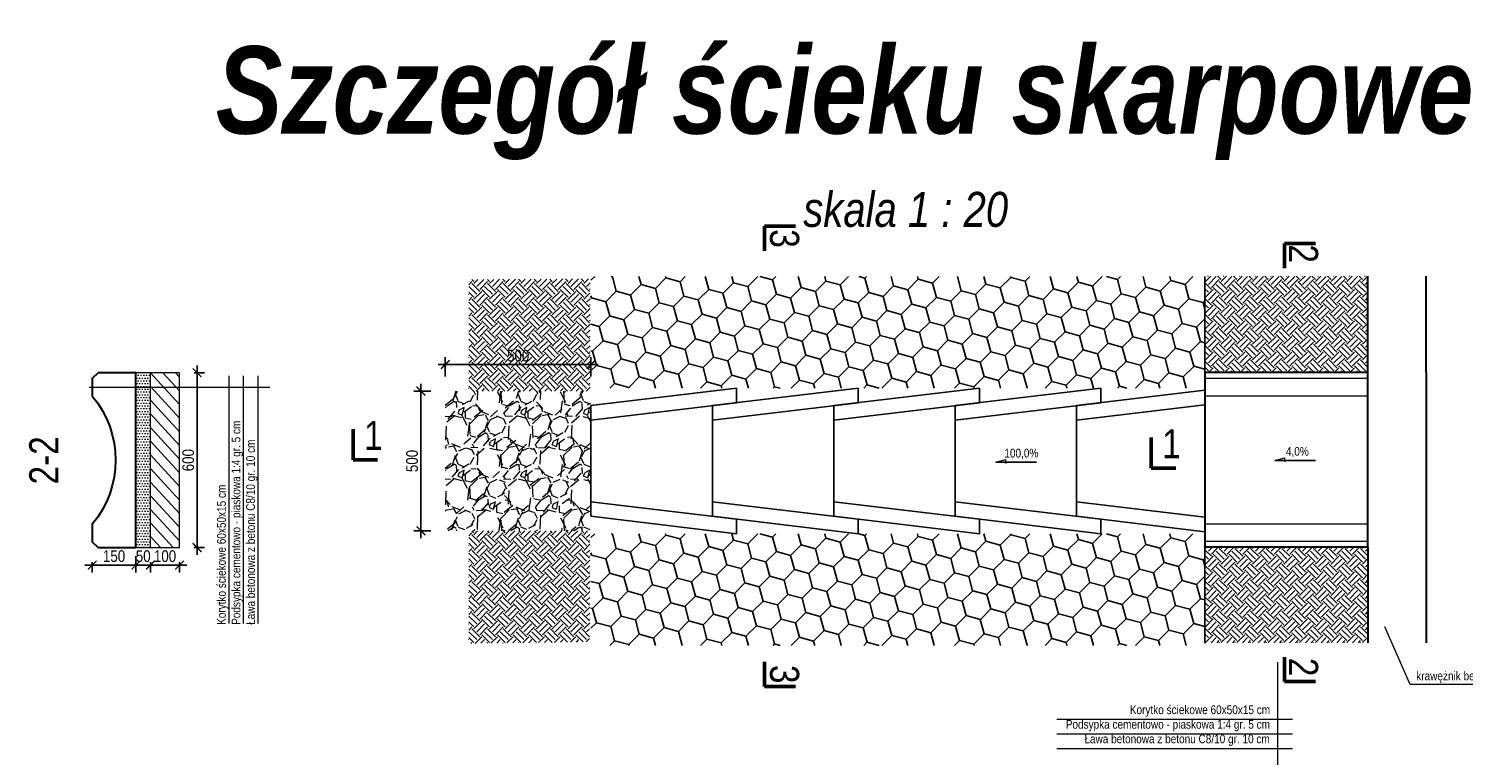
# Model space of a CAD drawing. Header units: metres. Extents: x 45702 to 45878, y -49323 to -49219.
# Tile 34 of 35: x 45870.39 to 45875.31, y -49301.27 to -49298.77. Entities that reach past the tile are written whole.
import ezdxf

# ---------------------------------------------------------------- set-up
doc = ezdxf.new("R2010")
doc.units = ezdxf.units.M
for name, color, linetype, lineweight in [('_wymiary', 7, 'Continuous', 13), ('konstrukcja', 7, 'Continuous', 9), ('KRAWĘŻNIK', 7, 'Continuous', 50), ('wypełnienie', 100, 'Continuous', 9)]:
    doc.layers.add(name, color=color, linetype=linetype, lineweight=lineweight)
for name, color, linetype in [('C-DROGI-PRZEKROJE-WIDOKI', 7, 'Continuous'), ('Szczegóły', 7, 'Continuous'), ('wymiarowanie', 7, 'Continuous')]:
    doc.layers.add(name, color=color, linetype=linetype)
doc.styles.add('arial_ce', font='arial.ttf')
doc.styles.add('znakn', font='ARIALN.TTF')
doc.dimstyles.new('S20_T2.50_[cm]', dxfattribs={"dimtxt": 0.05, "dimasz": 0.03, "dimexe": 0.025, "dimexo": 0.05, "dimgap": 0.01, "dimtad": 1, "dimdec": 0, "dimlfac": 100, "dimrnd": 0.01, "dimzin": 0, "dimdsep": 46, "dimtxsty": 'znakn', "dimblk": 'ARCHTICK', "dimcen": -0.03, "dimdle": 0.025, "dimclrd": 256, "dimclre": 256, "dimclrt": 7, "dimadec": 0, "dimazin": 0, "dimtfac": 1, "dimtdec": 0, "dimtix": 1, "dimtmove": 2, "dimatfit": 3, "dimfxl": 0.05, "dimfxlon": 1, "dimtolj": 1, "dimtzin": 0, "dimarcsym": 0})

# ---------------------------------------------------------------- blocks, each defined once
blk = doc.blocks.new('_ArchTick')
at = {"color": 0, "linetype": 'ByBlock', "const_width": 0.15}
blk.add_lwpolyline([(-0.5, -0.5), (0.5, 0.5)], dxfattribs=at)
blk = doc.blocks.new('*D929')
at = {"layer": '_wymiary', "lineweight": -2, "ltscale": 0.5, "transparency": 16777216}
for p, q in [((45870.78349202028, -49300.61254102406), (45870.58349202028, -49300.61254102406)), ((45870.60849202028, -49300.60254102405), (45870.60849202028, -49300.63754102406)), ((45870.75849202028, -49300.58254102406), (45870.75849202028, -49300.63754102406))]:
    blk.add_line(p, q, dxfattribs=at)
at = {"layer": 'Defpoints', "color": 0, "ltscale": 0.5, "transparency": 16777216}
for p in [(45870.60849202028, -49300.55254102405), (45870.75849202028, -49300.53254102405), (45870.60849202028, -49300.61254102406)]:
    blk.add_point(p, dxfattribs=at)
at = {"layer": '_wymiary', "lineweight": -2, "ltscale": 0.5, "transparency": 16777216, "xscale": 0.03, "yscale": 0.03, "zscale": 0.03, "rotation": 180}
blk.add_blockref('_ArchTick', (45870.60849202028, -49300.61254102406), dxfattribs=at)
at = {"layer": '_wymiary', "lineweight": -2, "ltscale": 0.5, "transparency": 16777216, "xscale": 0.03, "yscale": 0.03, "zscale": 0.03}
blk.add_blockref('_ArchTick', (45870.75849202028, -49300.61254102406), dxfattribs=at)
at = {"layer": '_wymiary', "color": 7, "ltscale": 0.5, "transparency": 16777216, "insert": (45870.68349202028, -49300.58211810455), "char_height": 0.04, "attachment_point": 5, "style": 'znakn'}
blk.add_mtext('\\A1;150', dxfattribs=at)
blk = doc.blocks.new('*D930')
at = {"layer": '_wymiary', "lineweight": -2, "ltscale": 0.5, "transparency": 16777216}
for p, q in [((45870.75849202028, -49300.60254102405), (45870.75849202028, -49300.63754102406)), ((45870.80849202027, -49300.61254102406), (45870.75849202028, -49300.61254102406)), ((45870.80849202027, -49300.60254102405), (45870.80849202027, -49300.63754102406))]:
    blk.add_line(p, q, dxfattribs=at)
at = {"layer": 'Defpoints', "color": 0, "ltscale": 0.5, "transparency": 16777216}
for p in [(45870.75849202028, -49300.55254102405), (45870.80849202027, -49300.55254102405), (45870.75849202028, -49300.61254102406)]:
    blk.add_point(p, dxfattribs=at)
at = {"layer": '_wymiary', "color": 7, "ltscale": 0.5, "transparency": 16777216, "insert": (45870.78349202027, -49300.58211810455), "char_height": 0.04, "attachment_point": 5, "style": 'znakn'}
blk.add_mtext('\\A1;50', dxfattribs=at)
blk = doc.blocks.new('*D931')
at = {"layer": '_wymiary', "lineweight": -2, "ltscale": 0.5, "transparency": 16777216}
for p, q in [((45870.93349202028, -49300.61254102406), (45870.78349202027, -49300.61254102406)), ((45870.80849202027, -49300.60254102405), (45870.80849202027, -49300.63754102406)), ((45870.90849202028, -49300.60254102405), (45870.90849202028, -49300.63754102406))]:
    blk.add_line(p, q, dxfattribs=at)
at = {"layer": 'Defpoints', "color": 0, "ltscale": 0.5, "transparency": 16777216}
for p in [(45870.80849202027, -49300.55254102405), (45870.90849202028, -49300.55254102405), (45870.80849202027, -49300.61254102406)]:
    blk.add_point(p, dxfattribs=at)
at = {"layer": '_wymiary', "lineweight": -2, "ltscale": 0.5, "transparency": 16777216, "xscale": 0.03, "yscale": 0.03, "zscale": 0.03, "rotation": 180}
blk.add_blockref('_ArchTick', (45870.80849202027, -49300.61254102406), dxfattribs=at)
at = {"layer": '_wymiary', "lineweight": -2, "ltscale": 0.5, "transparency": 16777216, "xscale": 0.03, "yscale": 0.03, "zscale": 0.03}
blk.add_blockref('_ArchTick', (45870.90849202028, -49300.61254102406), dxfattribs=at)
at = {"layer": '_wymiary', "color": 7, "ltscale": 0.5, "transparency": 16777216, "insert": (45870.85849202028, -49300.58211810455), "char_height": 0.04, "attachment_point": 5, "style": 'znakn'}
blk.add_mtext('\\A1;100', dxfattribs=at)
blk = doc.blocks.new('*D932')
at = {"layer": '_wymiary', "lineweight": -2, "ltscale": 0.5, "transparency": 16777216}
for p, q in [((45870.96849202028, -49299.92754102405), (45870.96849202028, -49300.57754102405)), ((45870.95849202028, -49299.95254102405), (45870.99349202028, -49299.95254102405)), ((45870.95849202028, -49300.55254102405), (45870.99349202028, -49300.55254102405))]:
    blk.add_line(p, q, dxfattribs=at)
at = {"layer": 'Defpoints', "color": 0, "ltscale": 0.5, "transparency": 16777216}
for p in [(45870.90849202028, -49299.95254102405), (45870.90849202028, -49300.55254102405), (45870.96849202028, -49300.55254102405)]:
    blk.add_point(p, dxfattribs=at)
at = {"layer": '_wymiary', "lineweight": -2, "ltscale": 0.5, "transparency": 16777216, "xscale": 0.03, "yscale": 0.03, "zscale": 0.03}
for p, rotation in [((45870.96849202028, -49299.95254102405), 90), ((45870.96849202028, -49300.55254102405), 270)]:
    blk.add_blockref('_ArchTick', p, dxfattribs=dict(at, rotation=rotation))
at = {"layer": '_wymiary', "color": 7, "ltscale": 0.5, "transparency": 16777216, "insert": (45870.93806910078, -49300.25254102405), "char_height": 0.04, "attachment_point": 5, "rotation": 90, "style": 'znakn'}
blk.add_mtext('\\A1;600', dxfattribs=at)
blk = doc.blocks.new('*D927')
at = {"layer": '_wymiary', "lineweight": -2, "ltscale": 0.5, "transparency": 16777216}
for p, q in [((45871.79550214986, -49299.92419321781), (45872.34550214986, -49299.92419321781)), ((45871.82050214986, -49299.96528960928), (45871.82050214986, -49299.89919321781)), ((45872.32050214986, -49299.96528960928), (45872.32050214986, -49299.89919321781))]:
    blk.add_line(p, q, dxfattribs=at)
at = {"layer": 'Defpoints', "color": 0, "ltscale": 0.5, "transparency": 16777216}
for p in [(45872.32050214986, -49299.92419321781), (45871.82050214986, -49300.01528960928), (45872.32050214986, -49300.01528960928)]:
    blk.add_point(p, dxfattribs=at)
at = {"layer": '_wymiary', "lineweight": -2, "ltscale": 0.5, "transparency": 16777216, "xscale": 0.03, "yscale": 0.03, "zscale": 0.03, "rotation": 180}
blk.add_blockref('_ArchTick', (45871.82050214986, -49299.92419321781), dxfattribs=at)
at = {"layer": '_wymiary', "lineweight": -2, "ltscale": 0.5, "transparency": 16777216, "xscale": 0.03, "yscale": 0.03, "zscale": 0.03}
blk.add_blockref('_ArchTick', (45872.32050214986, -49299.92419321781), dxfattribs=at)
at = {"layer": '_wymiary', "color": 7, "ltscale": 0.5, "transparency": 16777216, "insert": (45872.07050214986, -49299.8937702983), "char_height": 0.04, "attachment_point": 5, "style": 'znakn'}
blk.add_mtext('\\A1;500', dxfattribs=at)
blk = doc.blocks.new('*D928')
at = {"layer": '_wymiary', "lineweight": -2, "ltscale": 0.5, "transparency": 16777216}
for p, q in [((45871.77050214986, -49300.01528960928), (45871.71196326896, -49300.01528960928)), ((45871.73696326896, -49300.52028960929), (45871.73696326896, -49299.99028960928)), ((45871.77050214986, -49300.49528960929), (45871.71196326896, -49300.49528960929))]:
    blk.add_line(p, q, dxfattribs=at)
at = {"layer": 'Defpoints', "color": 0, "ltscale": 0.5, "transparency": 16777216}
for p in [(45871.73696326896, -49300.01528960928), (45871.82050214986, -49300.01528960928), (45871.82050214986, -49300.49528960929)]:
    blk.add_point(p, dxfattribs=at)
at = {"layer": '_wymiary', "lineweight": -2, "ltscale": 0.5, "transparency": 16777216, "xscale": 0.03, "yscale": 0.03, "zscale": 0.03}
for p, rotation in [((45871.73696326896, -49300.01528960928), 90), ((45871.73696326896, -49300.49528960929), 270)]:
    blk.add_blockref('_ArchTick', p, dxfattribs=dict(at, rotation=rotation))
at = {"layer": '_wymiary', "color": 7, "ltscale": 0.5, "transparency": 16777216, "insert": (45871.70654034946, -49300.25528960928), "char_height": 0.04, "attachment_point": 5, "rotation": 90, "style": 'znakn'}
blk.add_mtext('\\A1;500', dxfattribs=at)

msp = doc.modelspace()

# ---------------------------------------------------------------- hatches: boundary and pattern name
h = msp.add_hatch()
h.set_pattern_fill('HONEY', color=256, scale=0.016, angle=45, style=0)
h.set_pattern_definition([(44.99999999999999, (45739.45206949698, -49192.22122825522), (0.02277301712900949, 0.08499005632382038), [0.0508, -0.1016]), (165, (45739.45206949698, -49192.22122825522), (-0.08499005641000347, -0.02277301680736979), [0.0508, -0.1016]), (105, (45739.45206949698, -49192.22122825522), (-0.06221703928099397, 0.06221703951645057), [-0.1016, 0.0508])])
h.paths.add_polyline_path([(45874.42750791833, -49299.62233962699), (45874.42750791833, -49300.00528960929), (45872.32050214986, -49300.00528960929), (45872.32050214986, -49299.62233962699)])
h = msp.add_hatch()
h.set_pattern_fill('HONEY', color=256, scale=0.016, angle=45, style=0)
h.set_pattern_definition([(44.99999999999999, (45739.45206949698, -49193.10417823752), (0.02277301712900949, 0.08499005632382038), [0.0508, -0.1016]), (165, (45739.45206949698, -49193.10417823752), (-0.08499005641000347, -0.02277301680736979), [0.0508, -0.1016]), (105, (45739.45206949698, -49193.10417823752), (-0.06221703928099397, 0.06221703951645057), [-0.1016, 0.0508])])
h.paths.add_polyline_path([(45874.42750791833, -49300.50528960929), (45874.42750791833, -49300.88823959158), (45872.32050214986, -49300.88823959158), (45872.32050214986, -49300.50528960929)])
at = {"layer": 'konstrukcja'}
h = msp.add_hatch(dxfattribs=at)
h.set_pattern_fill('DOTS', color=256, scale=0.006, angle=180)
h.set_pattern_definition([(180, (45867.8087674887, -49305.07610451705), (-0.004762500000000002, -0.009524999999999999), [0, -0.009524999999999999])])
h.paths.add_polyline_path([(45870.75849202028, -49300.55254102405), (45870.80849202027, -49300.55254102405), (45870.80849202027, -49299.95254102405), (45870.75849202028, -49299.95254102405)])
at = {"layer": 'wypełnienie'}
h = msp.add_hatch(dxfattribs=at)
h.set_pattern_fill('EARTH', color=256, scale=0.006, angle=45, style=0)
h.set_pattern_definition([(45, (0, 0), (3.469446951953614e-18, 0.05388153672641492), [0.0381, -0.0381]), (45, (-0.0101027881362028, 0.0101027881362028), (3.469446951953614e-18, 0.05388153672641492), [0.0381, -0.0381]), (45, (-0.0202055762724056, 0.0202055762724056), (3.469446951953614e-18, 0.05388153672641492), [0.0381, -0.0381]), (135, (-0.0202055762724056, 0.02694076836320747), (-0.05388153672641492, 3.469446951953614e-18), [0.0381, -0.0381]), (135, (-0.0101027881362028, 0.03704355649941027), (-0.05388153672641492, 3.469446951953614e-18), [0.0381, -0.0381]), (135, (3.469446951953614e-18, 0.04714634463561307), (-0.05388153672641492, 3.469446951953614e-18), [0.0381, -0.0381])])
h.paths.add_polyline_path([(45871.90069170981, -49300.01528960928), (45872.31712865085, -49300.01528960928), (45872.31769190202, -49299.6299768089), (45871.90069170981, -49299.63228688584)])
h.paths.add_polyline_path([(45872.3164269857, -49300.49528960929), (45871.90069170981, -49300.49528960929), (45871.90069170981, -49300.8816627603), (45872.3158699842, -49300.8763270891)])
h = msp.add_hatch(dxfattribs=at)
h.set_pattern_fill('EARTH', color=256, scale=0.006, angle=45, style=0)
h.set_pattern_definition([(44.99999999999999, (45739.53048206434, -49192.21966004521), (3.552713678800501e-18, 0.05388153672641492), [0.03809999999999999, -0.03809999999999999]), (44.99999999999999, (45739.5203792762, -49192.20955725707), (3.552713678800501e-18, 0.05388153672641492), [0.03809999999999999, -0.03809999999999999]), (44.99999999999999, (45739.51027648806, -49192.19945446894), (3.552713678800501e-18, 0.05388153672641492), [0.03809999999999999, -0.03809999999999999]), (135, (45739.51027648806, -49192.19271927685), (-0.05388153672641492, 3.552713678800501e-18), [0.03809999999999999, -0.03809999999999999]), (135, (45739.5203792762, -49192.18261648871), (-0.05388153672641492, 3.552713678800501e-18), [0.03809999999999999, -0.03809999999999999]), (135, (45739.53048206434, -49192.17251370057), (-0.05388153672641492, 3.552713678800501e-18), [0.03809999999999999, -0.03809999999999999])])
h.paths.add_polyline_path([(45874.42750791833, -49299.62077141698), (45874.98717209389, -49299.62077141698), (45874.98717209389, -49299.95161275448), (45874.42750791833, -49299.95161275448), (45874.42750791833, -49300.55161275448), (45874.98717209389, -49300.55161275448), (45874.98717209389, -49300.78549656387), (45874.91195248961, -49300.87912545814), (45874.42750791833, -49300.87912545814)])
h.paths.add_polyline_path([(45874.98717209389, -49300.78549656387), (45874.98717209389, -49300.87912545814), (45874.91195248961, -49300.87912545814)], flags=17)
h = msp.add_hatch(dxfattribs=at)
h.set_pattern_fill('LINE', scale=0.01, angle=132.7100926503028)
h.set_pattern_definition([(132.7100926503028, (45877.97553279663, -49322.69627845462), (-0.02332974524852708, -0.02153567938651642), [])])
h.paths.add_polyline_path([(45870.80849202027, -49300.55254102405), (45870.90849202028, -49300.55254102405), (45870.90849202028, -49299.95254102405), (45870.80849202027, -49299.95254102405)])
h = msp.add_hatch(dxfattribs=at)
h.set_pattern_fill('GRAVEL', color=8, scale=0.006, angle=45)
h.set_pattern_definition([(273.0127875, (45649.64954354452, -49119.44579751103), (0.1077630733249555, -1.831972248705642), [0.0205032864, -2.0298290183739]), (229.969741, (45649.65062117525, -49119.46627249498), (1.185393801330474, 1.40091996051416), [0.03518428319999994, -3.483242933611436]), (177.5104471, (45649.62799092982, -49119.49321326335), (2.263024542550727, -0.1077630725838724), [0.0248088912, -2.456083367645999]), (312.2736889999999, (45649.61290409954, -49119.56218163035), (-2.047498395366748, 2.263024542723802), [0.03204027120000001, -3.17198624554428]), (337.83365418, (45649.63445671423, -49119.58588950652), (-1.831972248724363, 0.7543415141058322), [0.03141802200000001, -3.110388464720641]), (42.27368899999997, (45649.66355274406, -49119.5977434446), (-2.263024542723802, -2.047498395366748), [0.03204027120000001, -3.17198624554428]), (82.69424047, (45649.68726062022, -49119.57619082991), (-0.3232892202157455, -2.478550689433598), [0.0423716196, -4.194786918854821]), (117.25532837, (45649.6926487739, -49119.53416323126), (-1.616446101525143, 3.125129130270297), [0.0400031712, -3.9603153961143]), (166.42956562, (45649.67432905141, -49119.49860141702), (-2.263024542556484, 0.5388153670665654), [0.03214877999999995, -3.182732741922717]), (220.2363583, (45649.64307776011, -49119.49105800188), (1.293156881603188, 1.077630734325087), [0.03670279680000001, -1.798436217]), (267.3974378, (45649.61505936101, -49119.51476587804), (-0.1077630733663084, -2.478550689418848), [0.04746467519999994, -4.699006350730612]), (183.81407483, (45649.72066717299, -49119.45657381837), (-1.400919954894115, -0.1077630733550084), [0.0162002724, -1.60383394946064]), (216.4692344, (45649.70450271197, -49119.45765144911), (1.616446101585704, 1.185393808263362), [0.0308209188, -3.0512783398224]), (270, (45649.67971720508, -49119.4759711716), (0.10776307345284, -0.10776307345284), [0.0215525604, -0.19397358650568]), (248.19859051, (45649.65924222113, -49119.47058301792), (0.3232892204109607, 0.7543415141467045), [0.01160647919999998, -1.149037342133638]), (336.80140949, (45649.65493169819, -49119.48135932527), (-0.4310522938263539, 0.2155261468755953), [0.0164139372, -0.8042851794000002]), (75.96375653, (45649.67001852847, -49119.48782510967), (0.1077630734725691, 0.5388153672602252), [0.0266591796, -0.8619778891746]), (206.56505118, (45649.67648431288, -49119.46196197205), (0.3232892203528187, 0.1077630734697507), [0.0192772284, -0.4626538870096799]), (61.38954033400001, (45649.59242911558, -49119.54386190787), (0.7543415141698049, 1.400919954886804), [0.02700528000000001, -2.673529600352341]), (115.34617594, (45649.6053606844, -49119.52015403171), (0.7543415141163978, -1.616446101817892), [0.02265593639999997, -2.242932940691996]), (338.19859051, (45649.65493169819, -49119.44040935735), (-0.7543415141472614, 0.3232892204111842), [0.02321280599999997, -1.137431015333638]), (28.61045967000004, (45649.67648431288, -49119.44903040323), (-1.400919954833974, -0.7543415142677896), [0.02700528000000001, -2.6735296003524]), (24.44395478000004, (45649.65924222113, -49119.61067501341), (-0.754341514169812, -0.3232892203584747), [0.026042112, -1.27606405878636]), (339.7751406, (45649.68295009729, -49119.59989870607), (-1.724209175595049, 0.6465784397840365), [0.0218203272, -2.1602156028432]), (111.80140949, (45649.76377240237, -49119.54709480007), (-0.32328922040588, 0.7543415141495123), [0.023212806, -1.13743101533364]), (62.35402464, (45649.7551513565, -49119.52554218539), (-0.9698676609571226, -1.831972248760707), [0.02554696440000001, -2.529142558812]), (114.44395478, (45649.71096849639, -49119.59989870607), (0.3232892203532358, -0.7543415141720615), [0.01302105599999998, -1.289085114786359]), (146.309932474, (45649.75730661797, -49119.55356058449), (-0.5388153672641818, 0.3232892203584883), [0.007770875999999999, -0.76931969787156]), (210.963756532, (45649.75084083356, -49119.54925006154), (0.4310522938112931, 0.2155261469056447), [0.03141802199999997, -0.596943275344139]), (231.00900596, (45649.7239000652, -49119.56541452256), (0.9698676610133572, 1.185393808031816), [0.02911601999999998, -2.882481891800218]), (348.69006753, (45649.67971720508, -49119.49752378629), (-0.323289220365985, 0.107763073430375), [0.0219794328, -0.5275065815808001]), (38.15722658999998, (45649.70126981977, -49119.50183430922), (2.04749839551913, 1.616446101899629), [0.0383734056, -3.79896054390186]), (105.9453959, (45649.73144348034, -49119.47812643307), (0.323289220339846, -1.185393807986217), [0.0156904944, -1.5533635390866]), (135, (45649.7271329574, -49119.46303960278), (-0.2155261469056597, 1.4210854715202e-17), [0.009144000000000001, -0.143256]), (165.25643716, (45649.71851191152, -49119.56433689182), (1.185393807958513, -0.3232892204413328), [0.02117201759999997, -2.096036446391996]), (93.01278749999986, (45649.69803692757, -49119.55894873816), (-0.1077630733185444, 1.83197224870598), [0.0410065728, -2.0093257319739]), (44.99999999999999, (45649.6958816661, -49119.51799877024), (1.4210854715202e-17, 0.2155261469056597), [0.03962400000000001, -0.112776]), (10.30484649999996, (45649.7239000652, -49119.48998037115), (1.831972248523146, 0.3232892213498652), [0.0240965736, -2.3855590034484]), (299.0546040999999, (45649.74760794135, -49119.4856698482), (0.3232892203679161, -0.5388153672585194), [0.0221897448, -1.08729900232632]), (252.64597536, (45649.7583842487, -49119.50506720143), (-0.9698676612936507, -3.125129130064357), [0.036128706, -3.57674786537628]), (220.42607874, (45649.74760794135, -49119.53955138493), (-1.508683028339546, -1.293156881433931), [0.03822176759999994, -3.783950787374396])])
h.paths.add_polyline_path([(45872.32050214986, -49300.01528960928), (45872.32050214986, -49300.49528960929), (45871.82050214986, -49300.49528960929), (45871.82050214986, -49300.01528960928)])

# ---------------------------------------------------------------- linework, layer by layer
at = {"color": 0, "lineweight": 15}
for p, q in [((45873.71036901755, -49300.25935217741), (45873.7436857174, -49300.25028101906)), ((45873.7436857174, -49300.25028101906), (45873.74427917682, -49300.2638959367)), ((45874.66797259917, -49300.25349387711), (45874.70128929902, -49300.24442271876)), ((45874.70128929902, -49300.24442271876), (45874.70188275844, -49300.25803763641))]:
    msp.add_line(p, q, dxfattribs=at)
at = {"flags": 128}
msp.add_lwpolyline([(45874.42750791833, -49300.88069366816), (45874.42750791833, -49299.62233962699)], dxfattribs=at)
at = {"layer": 'C-DROGI-PRZEKROJE-WIDOKI', "color": 7, "linetype": 'Continuous', "lineweight": 5}
for points in [[(45870.75849202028, -49300.55254102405), (45870.80849202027, -49300.55254102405), (45870.80849202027, -49299.95254102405), (45870.75849202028, -49299.95254102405)], [(45870.80849202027, -49300.55254102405), (45870.90849202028, -49300.55254102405), (45870.90849202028, -49299.95254102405), (45870.80849202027, -49299.95254102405)]]:
    msp.add_lwpolyline(points, dxfattribs=at)
at = {"layer": 'C-DROGI-PRZEKROJE-WIDOKI', "color": 7, "linetype": 'Continuous', "lineweight": 5, "flags": 128}
for points in [[(45874.98717209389, -49299.97161275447), (45874.42750791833, -49299.97161275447)], [(45874.42750791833, -49300.03161275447), (45874.98717209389, -49300.03161275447)], [(45874.42750791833, -49300.47161275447), (45874.98717209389, -49300.47161275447)], [(45874.98717209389, -49300.53161275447), (45874.42750791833, -49300.53161275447)]]:
    msp.add_lwpolyline(points, dxfattribs=at)
at = {"layer": 'KRAWĘŻNIK'}
for p, q in [((45872.91618134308, -49299.53360261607), (45872.91618134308, -49299.44922035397)), ((45872.91618134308, -49299.44922035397), (45873.02190082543, -49299.44922035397)), ((45874.70123124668, -49299.59326282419), (45874.70123124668, -49299.50888056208)), ((45874.70123124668, -49299.50888056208), (45874.80695072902, -49299.50888056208)), ((45871.50379267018, -49300.25161275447), (45871.50379267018, -49300.14589327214)), ((45874.24316900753, -49300.28021553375), (45874.24316900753, -49300.17449605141)), ((45871.58817493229, -49300.25161275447), (45871.50379267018, -49300.25161275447)), ((45874.32755126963, -49300.28021553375), (45874.24316900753, -49300.28021553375)), ((45872.91618134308, -49300.94478842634), (45872.91618134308, -49301.02917068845)), ((45874.70123124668, -49300.92830580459), (45874.70123124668, -49301.01268806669)), ((45874.70123124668, -49301.01268806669), (45874.80695072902, -49301.01268806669)), ((45872.91618134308, -49301.02917068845), (45873.02190082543, -49301.02917068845))]:
    msp.add_line(p, q, dxfattribs=at)
at = {"layer": 'Szczegóły', "color": 0, "linetype": 'Continuous', "lineweight": 9, "ltscale": 1.2, "flags": 128}
for points in [[(45871.07702740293, -49299.96266542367), (45871.07702740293, -49300.81266542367)], [(45871.12702740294, -49299.96266542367), (45871.12702740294, -49300.81266542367)], [(45871.17702740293, -49299.96266542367), (45871.17702740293, -49300.81266542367)], [(45875.64042294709, -49301.02303714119), (45875.13205541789, -49301.02303714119), (45875.04481046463, -49300.82510370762)], [(45873.91892557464, -49301.14170905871), (45874.72856709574, -49301.14170905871)], [(45873.91892557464, -49301.1917090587), (45874.72856709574, -49301.1917090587)], [(45873.91892557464, -49301.2417090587), (45874.72856709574, -49301.2417090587)]]:
    msp.add_lwpolyline(points, dxfattribs=at)
at = {"layer": 'Szczegóły', "lineweight": 9, "flags": 128}
for points in [[(45871.21861640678, -49300.00263967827), (45870.59849202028, -49300.00254102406)], [(45874.67821616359, -49301.61255443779), (45874.67821616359, -49300.9460672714)]]:
    msp.add_lwpolyline(points, dxfattribs=at)
at = {"layer": 'wymiarowanie'}
for p, q in [((45873.84916074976, -49300.25935217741), (45873.71036901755, -49300.25935217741)), ((45874.80752183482, -49300.25328763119), (45874.66873010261, -49300.25328763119))]:
    msp.add_line(p, q, dxfattribs=at)
at = {"layer": 'wymiarowanie', "lineweight": 30, "flags": 128}
for points in [[(45874.98717209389, -49300.55161275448), (45874.98717209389, -49299.62077141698)], [(45875.18717209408, -49299.95161275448), (45875.18717209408, -49299.62077141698)], [(45874.42750791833, -49299.95161275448), (45874.42750791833, -49300.03161275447)], [(45874.98717209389, -49299.95161275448), (45874.42750791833, -49299.95161275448)], [(45875.18717209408, -49299.95161275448), (45875.18717209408, -49300.55161275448)], [(45874.42750791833, -49300.03161275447), (45874.42750791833, -49300.55161275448)], [(45874.98717209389, -49300.55161275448), (45874.42750791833, -49300.55161275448)], [(45874.98717209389, -49300.55161275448), (45874.98717209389, -49300.87912545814)], [(45875.18717209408, -49300.55161275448), (45875.18717209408, -49300.87912545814)]]:
    msp.add_lwpolyline(points, dxfattribs=at)
at = {"layer": 'wymiarowanie', "lineweight": 30}
msp.add_lwpolyline([(45870.60849202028, -49300.03254102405, -0.3636363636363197), (45870.60849202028, -49300.47254102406), (45870.60849202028, -49300.53254102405), (45870.62849202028, -49300.55254102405), (45870.75849202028, -49300.55254102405), (45870.75849202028, -49299.95254102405), (45870.62849202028, -49299.95254102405), (45870.60849202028, -49299.97254102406)], format="xyb", close=True, dxfattribs=at)
at = {"layer": 'wymiarowanie', "flags": 128}
for points in [[(45872.32050214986, -49300.06528960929), (45872.82050214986, -49300.00528960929)], [(45872.73716881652, -49300.06528960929), (45873.23716881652, -49300.00528960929)], [(45872.82050214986, -49300.05528960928), (45872.82050214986, -49300.00528960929)], [(45873.15383548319, -49300.06528960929), (45873.65383548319, -49300.00528960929)], [(45873.23716881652, -49300.05528960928), (45873.23716881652, -49300.00528960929)], [(45873.57050214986, -49300.06528960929), (45874.07050214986, -49300.00528960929)], [(45873.65383548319, -49300.05528960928), (45873.65383548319, -49300.00528960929)], [(45873.98716881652, -49300.06528960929), (45874.42750791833, -49300.01244891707)], [(45874.07050214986, -49300.05528960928), (45874.07050214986, -49300.00528960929)], [(45874.42750791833, -49300.05372139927), (45874.42750791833, -49300.00372139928)], [(45872.32050214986, -49300.11528960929), (45872.82050214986, -49300.05528960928)], [(45872.32050214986, -49300.25528960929), (45872.32050214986, -49300.06528960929)], [(45872.32050214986, -49300.25528960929), (45872.32050214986, -49300.06528960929)], [(45872.73716881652, -49300.11528960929), (45873.23716881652, -49300.05528960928)], [(45872.73716881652, -49300.25528960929), (45872.73716881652, -49300.06528960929)], [(45873.15383548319, -49300.11528960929), (45873.65383548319, -49300.05528960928)], [(45873.15383548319, -49300.25528960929), (45873.15383548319, -49300.06528960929)], [(45873.57050214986, -49300.11528960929), (45874.07050214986, -49300.05528960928)], [(45873.57050214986, -49300.25528960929), (45873.57050214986, -49300.06528960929)], [(45873.98716881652, -49300.06528960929), (45874.07050214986, -49300.05528960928)], [(45873.98716881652, -49300.11528960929), (45874.42750791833, -49300.06244891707)], [(45873.98716881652, -49300.25528960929), (45873.98716881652, -49300.06528960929)], [(45874.42750791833, -49300.45151664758), (45874.42750791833, -49300.05151664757)], [(45872.32050214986, -49300.25528960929), (45872.32050214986, -49300.44528960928)], [(45872.73716881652, -49300.25528960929), (45872.73716881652, -49300.44528960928)], [(45873.15383548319, -49300.25528960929), (45873.15383548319, -49300.44528960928)], [(45873.57050214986, -49300.25528960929), (45873.57050214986, -49300.44528960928)], [(45873.98716881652, -49300.25528960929), (45873.98716881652, -49300.44528960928)], [(45872.32050214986, -49300.39528960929), (45872.82050214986, -49300.45528960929)], [(45872.73716881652, -49300.39528960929), (45873.23716881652, -49300.45528960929)], [(45873.15383548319, -49300.39528960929), (45873.65383548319, -49300.45528960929)], [(45873.57050214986, -49300.39528960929), (45874.07050214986, -49300.45528960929)], [(45873.98716881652, -49300.39528960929), (45874.42750791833, -49300.44813030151)], [(45872.32050214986, -49300.44528960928), (45872.82050214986, -49300.50528960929)], [(45872.73716881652, -49300.44528960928), (45873.23716881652, -49300.50528960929)], [(45872.82050214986, -49300.50528960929), (45872.82050214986, -49300.45528960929)], [(45873.15383548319, -49300.44528960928), (45873.65383548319, -49300.50528960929)], [(45873.23716881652, -49300.50528960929), (45873.23716881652, -49300.45528960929)], [(45873.57050214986, -49300.44528960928), (45874.07050214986, -49300.50528960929)], [(45873.65383548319, -49300.50528960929), (45873.65383548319, -49300.45528960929)], [(45873.98716881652, -49300.44528960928), (45874.07050214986, -49300.45528960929)], [(45873.98716881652, -49300.44528960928), (45874.42750791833, -49300.49813030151)], [(45874.07050214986, -49300.50528960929), (45874.07050214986, -49300.45528960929)], [(45874.42750791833, -49300.50372139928), (45874.42750791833, -49300.45372139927)]]:
    msp.add_lwpolyline(points, dxfattribs=at)

# ---------------------------------------------------------------- texts
at = {"color": 0, "lineweight": 15, "char_height": 0.03, "width": 0.13155, "attachment_point": 1, "rotation": 0.2388713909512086, "style": 'znakn'}
for s, insert in [('100,0%', (45873.73933207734, -49300.2134273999)), ('4,0%', (45874.70574967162, -49300.20736285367))]:
    msp.add_mtext(s, dxfattribs=dict(at, insert=insert))
at = {"layer": 'KRAWĘŻNIK', "char_height": 0.1, "style": 'znakn'}
for s, insert, attachment_point, rotation in [('3', (45873.03498168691, -49299.52351541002), 3, 270), ('2', (45874.81637642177, -49299.57525891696), 3, 270), ('2-2', (45870.49221089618, -49300.1704373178), 9, 90.00000000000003), ('3', (45873.03498168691, -49301.01908348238), 3, 270), ('2', (45874.81637642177, -49300.99468415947), 3, 270)]:
    msp.add_mtext_dynamic_manual_height_columns(s, width=26.43760502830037, gutter_width=12.5, heights=[0], dxfattribs=dict(at, insert=insert, attachment_point=attachment_point, rotation=rotation))
at = {"layer": 'KRAWĘŻNIK', "char_height": 0.1, "attachment_point": 7, "style": 'znakn'}
for insert in [(45871.54186408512, -49300.21748115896), (45874.28124042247, -49300.24608393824)]:
    msp.add_mtext_dynamic_manual_height_columns('1', width=26.43760502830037, gutter_width=12.5, heights=[0], dxfattribs=dict(at, insert=insert))
at = {"layer": 'Szczegóły', "style": 'znakn'}
for s, p in [('Podsypka cementowo - piaskowa 1:4 gr. 5 cm', (45871.11702740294, -49300.81800092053)), ('Ława betonowa z betonu C8/10 gr. 10 cm', (45871.16702740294, -49300.81800092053)), ('Korytko ściekowe 60x50x15 cm', (45871.06702740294, -49300.81800092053))]:
    msp.add_text(s, height=0.03, rotation=90, dxfattribs=at).set_placement(p)
for s, p in [('krawężnik betonowy 20x30 cm', (45875.1532096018, -49301.00803406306)), ('Korytko ściekowe 60x50x15 cm', (45874.17012575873, -49301.12421787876)), ('Podsypka cementowo - piaskowa 1:4 gr. 5 cm', (45873.95014121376, -49301.17421787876)), ('Ława betonowa z betonu C8/10 gr. 10 cm', (45874.01421859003, -49301.22421787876))]:
    msp.add_text(s, height=0.03, dxfattribs=at).set_placement(p)
at = {"layer": 'wymiarowanie', "color": 0, "insert": (45877.47801167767, -49298.83151542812), "char_height": 0.12, "width": 8.154535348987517, "attachment_point": 3, "style": 'arial_ce'}
msp.add_mtext('\\pxqc;{\\fArial Narrow|b1|i1|c238|p34;\\H2.5x;\\C256;Szczegół ścieku skarpowego\\P\\fArial Narrow|b0|i1|c238|p34;\\H0.4x;skala 1 : 20}', dxfattribs=at)

# ---------------------------------------------------------------- dimensions: what is measured, and where the dimension line sits
at = {"layer": '_wymiary', "ltscale": 0.5}
dim = msp.add_linear_dim(base=(45872.32050214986, -49299.92419321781), p1=(45871.82050214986, -49300.01528960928), p2=(45872.32050214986, -49300.01528960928), dimstyle='S20_T2.50_[cm]', override={"dimtxt": 0.04, "dimlfac": 1000, "dimrnd": 0.0001}, dxfattribs=at)
dim.commit()
dim.dimension.update_dxf_attribs({"geometry": '*D927', "text_midpoint": (45872.07050214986, -49299.8937702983)})
for base, p1, p2, angle, picture, middle in [((45870.96849202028, -49300.55254102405), (45870.90849202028, -49299.95254102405), (45870.90849202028, -49300.55254102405), 270, '*D932', (45870.93806910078, -49300.25254102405)), ((45870.60849202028, -49300.61254102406), (45870.75849202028, -49300.53254102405), (45870.60849202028, -49300.55254102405), 180, '*D929', (45870.68349202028, -49300.58211810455)), ((45870.75849202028, -49300.61254102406), (45870.80849202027, -49300.55254102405), (45870.75849202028, -49300.55254102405), 180, '*D930', (45870.78349202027, -49300.58211810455)), ((45870.80849202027, -49300.61254102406), (45870.90849202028, -49300.55254102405), (45870.80849202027, -49300.55254102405), 180, '*D931', (45870.85849202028, -49300.58211810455))]:
    dim = msp.add_linear_dim(base=base, p1=p1, p2=p2, angle=angle, dimstyle='S20_T2.50_[cm]', override={"dimtxt": 0.04, "dimlfac": 1000, "dimrnd": 0.0001}, dxfattribs=at)
    dim.commit()
    dim.dimension.update_dxf_attribs({"geometry": picture, "text_midpoint": middle})
dim = msp.add_linear_dim(base=(45871.73696326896, -49300.01528960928), p1=(45871.82050214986, -49300.49528960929), p2=(45871.82050214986, -49300.01528960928), angle=90, text='500', dimstyle='S20_T2.50_[cm]', override={"dimtxt": 0.04, "dimlfac": 1000, "dimrnd": 0.0001}, dxfattribs=at)
dim.commit()
dim.dimension.update_dxf_attribs({"geometry": '*D928', "text_midpoint": (45871.70654034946, -49300.25528960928)})

doc.saveas('drawing.dxf')
